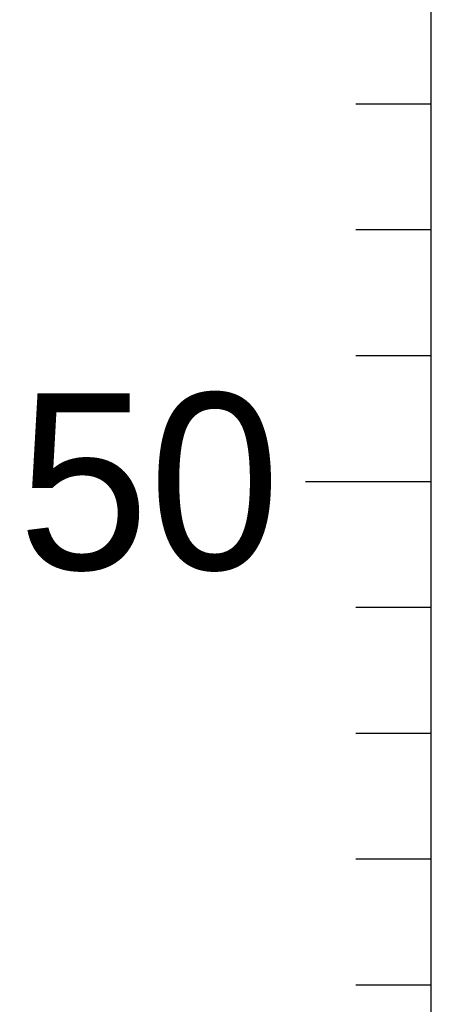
# Model space of a CAD drawing. Header units: millimetres. Extents: x 176 to 9387, y -11044 to -3322.
# Tile 238 of 256: x 8955 to 8971, y -10883 to -10844. Entities that reach past the tile are written whole.
import ezdxf
from ezdxf.enums import TextEntityAlignment as Align

# ---------------------------------------------------------------- set-up
doc = ezdxf.new("R2010")
doc.units = ezdxf.units.MM
doc.header["$LTSCALE"] = 0.3175
doc.layers.add('6文字层', color=3, linetype='Continuous', lineweight=13)

# ---------------------------------------------------------------- blocks, each defined once
blk = doc.blocks.new('标尺')
for p, q in [((42316.542, -36080.682), (42316.542, -35867.682)), ((42313.542, -36012.682), (42316.542, -36012.682)), ((42313.542, -36017.682), (42316.542, -36017.682)), ((42313.542, -36022.682), (42316.542, -36022.682)), ((42311.542, -36027.682), (42316.542, -36027.682)), ((42313.542, -36032.682), (42316.542, -36032.682)), ((42313.542, -36037.682), (42316.542, -36037.682)), ((42313.542, -36042.682), (42316.542, -36042.682)), ((42313.542, -36047.682), (42316.542, -36047.682))]:
    blk.add_line(p, q)
at = {"layer": '6文字层'}
blk.add_text('50', height=7, dxfattribs=at).set_placement((42310.542, -36027.682), align=Align.MIDDLE_RIGHT)

msp = doc.modelspace()

# ---------------------------------------------------------------- block references
msp.add_blockref('标尺', (-33345.18071, 25165.11337))

doc.saveas('drawing.dxf')
